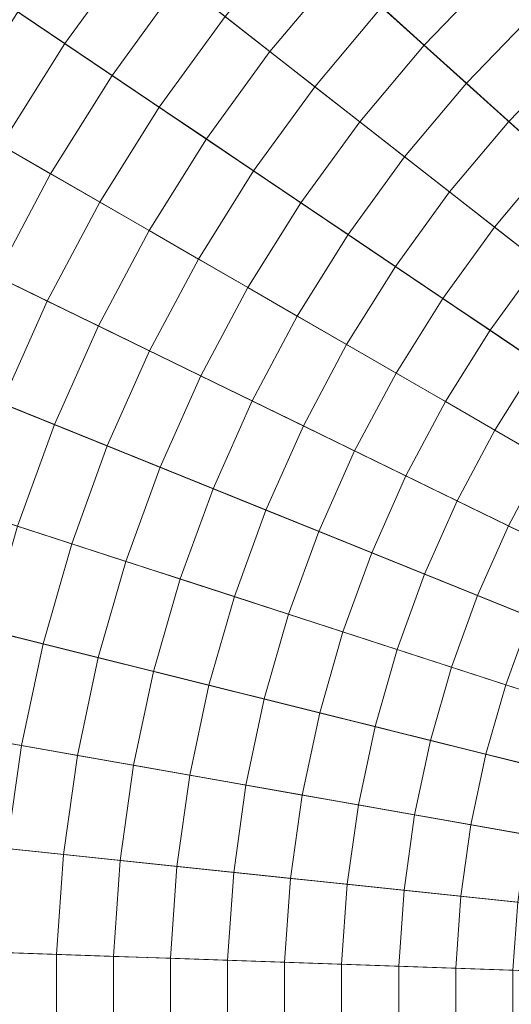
# Model space of a CAD drawing. Header units: centimetres. Extents: x -3.01 to 4.18, y -6.48 to 0.72.
# Tile 196 of 256: x -0.16 to 0.09, y -2.88 to -2.38. Entities that reach past the tile are written whole.
import ezdxf

# ---------------------------------------------------------------- set-up
doc = ezdxf.new("R2010")
doc.units = ezdxf.units.CM
doc.header["$LTSCALE"] = 2.54
doc.layers.add('Lucido design-1', color=7, linetype='Continuous')

# ---------------------------------------------------------------- blocks, each defined once
blk = doc.blocks.new('Gruppo-1')
at = {"color": 142, "linetype": 'Continuous', "lineweight": 9}
for points in [[(-0.1079, -2.16196, -14.60843), (-0.15636, -2.21215, -14.60843), (0.58636, -2.8809, -14.60843), (-0.1079, -2.16196, -14.60843)], [(0.58636, -2.8809, -13.70118), (-0.15636, -2.21215, -13.70118), (-0.1079, -2.16196, -13.70118), (0.58636, -2.8809, -13.70118)], [(-0.15636, -2.21215, -14.60843), (-0.2012, -2.26558, -14.60843), (0.58636, -2.8809, -14.60843), (-0.15636, -2.21215, -14.60843)], [(0.58636, -2.8809, -13.70118), (-0.2012, -2.26558, -13.70118), (-0.15636, -2.21215, -13.70118), (0.58636, -2.8809, -13.70118)], [(-0.2012, -2.26558, -14.60843), (-0.24221, -2.32202, -14.60843), (0.58636, -2.8809, -14.60843), (-0.2012, -2.26558, -14.60843)], [(0.58636, -2.8809, -13.70118), (-0.24221, -2.32202, -13.70118), (-0.2012, -2.26558, -13.70118), (0.58636, -2.8809, -13.70118)], [(-0.24221, -2.32202, -14.60843), (-0.27917, -2.38118, -14.60843), (0.58636, -2.8809, -14.60843), (-0.24221, -2.32202, -14.60843)], [(0.58636, -2.8809, -13.70118), (-0.27917, -2.38118, -13.70118), (-0.24221, -2.32202, -13.70118), (0.58636, -2.8809, -13.70118)], [(-0.27917, -2.38118, -14.60843), (-0.31193, -2.44277, -14.60843), (0.58636, -2.8809, -14.60843), (-0.27917, -2.38118, -14.60843)], [(0.58636, -2.8809, -13.70118), (-0.31193, -2.44277, -13.70118), (-0.27917, -2.38118, -13.70118), (0.58636, -2.8809, -13.70118)], [(-0.31193, -2.44277, -14.60843), (-0.3403, -2.5065, -14.60843), (0.58636, -2.8809, -14.60843), (-0.31193, -2.44277, -14.60843)], [(0.58636, -2.8809, -13.70118), (-0.3403, -2.5065, -13.70118), (-0.31193, -2.44277, -13.70118), (0.58636, -2.8809, -13.70118)], [(-0.3403, -2.5065, -14.60843), (-0.36416, -2.57206, -14.60843), (0.58636, -2.8809, -14.60843), (-0.3403, -2.5065, -14.60843)], [(0.58636, -2.8809, -13.70118), (-0.36416, -2.57206, -13.70118), (-0.3403, -2.5065, -13.70118), (0.58636, -2.8809, -13.70118)], [(-0.36416, -2.57206, -14.60843), (-0.38339, -2.63911, -14.60843), (0.58636, -2.8809, -14.60843), (-0.36416, -2.57206, -14.60843)], [(0.58636, -2.8809, -13.70118), (-0.38339, -2.63911, -13.70118), (-0.36416, -2.57206, -13.70118), (0.58636, -2.8809, -13.70118)], [(-0.38339, -2.63911, -14.60843), (-0.39789, -2.70735, -14.60843), (0.58636, -2.8809, -14.60843), (-0.38339, -2.63911, -14.60843)], [(0.58636, -2.8809, -13.70118), (-0.39789, -2.70735, -13.70118), (-0.38339, -2.63911, -13.70118), (0.58636, -2.8809, -13.70118)], [(-0.39789, -2.70735, -14.60843), (-0.4076, -2.77643, -14.60843), (0.58636, -2.8809, -14.60843), (-0.39789, -2.70735, -14.60843)], [(0.58636, -2.8809, -13.70118), (-0.4076, -2.77643, -13.70118), (-0.39789, -2.70735, -13.70118), (0.58636, -2.8809, -13.70118)], [(-0.4076, -2.77643, -14.60843), (-0.41246, -2.84602, -14.60843), (0.58636, -2.8809, -14.60843), (-0.4076, -2.77643, -14.60843)], [(0.58636, -2.8809, -13.70118), (-0.41246, -2.84602, -13.70118), (-0.4076, -2.77643, -13.70118), (0.58636, -2.8809, -13.70118)], [(-0.41246, -2.84602, -14.60843), (-0.41246, -2.91578, -14.60843), (0.58636, -2.8809, -14.60843), (-0.41246, -2.84602, -14.60843)], [(0.58636, -2.8809, -13.70118), (-0.41246, -2.91578, -13.70118), (-0.41246, -2.84602, -13.70118), (0.58636, -2.8809, -13.70118)]]:
    blk.add_polyline3d(points, dxfattribs=at)
for points in [[(0.33533, 0.70896, -13.70234), (0.08553, 0.68271, -13.70234), (0.58606, -2.87876, -13.70234), (0.58621, -2.87874, -13.70234)], [(0.08553, 0.68271, -13.70234), (-0.16184, 0.63909, -13.70234), (0.58591, -2.87878, -13.70234), (0.58606, -2.87876, -13.70234)], [(-0.16184, 0.63909, -13.70234), (-0.40555, 0.57832, -13.70234), (0.58577, -2.87882, -13.70234), (0.58591, -2.87878, -13.70234)], [(-0.40555, 0.57832, -13.70234), (-0.64444, 0.5007, -13.70234), (0.58562, -2.87887, -13.70234), (0.58577, -2.87882, -13.70234)], [(-0.64444, 0.5007, -13.70234), (-0.87733, 0.40661, -13.70234), (0.58548, -2.87892, -13.70234), (0.58562, -2.87887, -13.70234)], [(-0.87733, 0.40661, -13.70234), (-1.10309, 0.2965, -13.70234), (0.58535, -2.87899, -13.70234), (0.58548, -2.87892, -13.70234)], [(-1.10309, 0.2965, -13.70234), (-1.32062, 0.17091, -13.70234), (0.58522, -2.87906, -13.70234), (0.58535, -2.87899, -13.70234)], [(-1.32062, 0.17091, -13.70234), (-1.52886, 0.03045, -13.70234), (0.58509, -2.87915, -13.70234), (0.58522, -2.87906, -13.70234)], [(-1.52886, 0.03045, -13.70234), (-1.72679, -0.12419, -13.70234), (0.58497, -2.87924, -13.70234), (0.58509, -2.87915, -13.70234)], [(-1.72679, -0.12419, -13.70234), (-1.91345, -0.29226, -13.70234), (0.58486, -2.87934, -13.70234), (0.58497, -2.87924, -13.70234)], [(-1.91345, -0.29226, -13.70234), (-2.08794, -0.47295, -13.70234), (0.58475, -2.87945, -13.70234), (0.58486, -2.87934, -13.70234)], [(-2.08794, -0.47295, -13.70234), (-2.24939, -0.66536, -13.70234), (0.58466, -2.87957, -13.70234), (0.58475, -2.87945, -13.70234)], [(-2.24939, -0.66536, -13.70234), (-2.39704, -0.86857, -13.70234), (0.58457, -2.87969, -13.70234), (0.58466, -2.87957, -13.70234)], [(-2.39704, -0.86857, -13.70234), (-2.53014, -1.08159, -13.70234), (0.58449, -2.87982, -13.70234), (0.58457, -2.87969, -13.70234)], [(-2.53014, -1.08159, -13.70234), (-2.64806, -1.30336, -13.70234), (0.58442, -2.87995, -13.70234), (0.58449, -2.87982, -13.70234)], [(-2.64806, -1.30336, -13.70234), (-2.75023, -1.53283, -13.70234), (0.58436, -2.88009, -13.70234), (0.58442, -2.87995, -13.70234)], [(-2.75023, -1.53283, -13.70234), (-2.83614, -1.76886, -13.70234), (0.58431, -2.88023, -13.70234), (0.58436, -2.88009, -13.70234)], [(-2.83614, -1.76886, -13.70234), (-2.90537, -2.01031, -13.70234), (0.58426, -2.88038, -13.70234), (0.58431, -2.88023, -13.70234)], [(-2.90537, -2.01031, -13.70234), (-2.95759, -2.256, -13.70234), (0.58423, -2.88052, -13.70234), (0.58426, -2.88038, -13.70234)], [(-2.95759, -2.256, -13.70234), (-2.99255, -2.50474, -13.70234), (0.58421, -2.88067, -13.70234), (0.58423, -2.88052, -13.70234)], [(-0.10299, -2.34232, -12.65482), (-0.13888, -2.39172, -12.65482), (-0.16288, -2.37553, -12.65847), (-0.1258, -2.3245, -12.65847)], [(0.00085, -2.3537, -12.64447), (-0.0345, -2.39583, -12.64447), (-0.05734, -2.37798, -12.64782), (-0.02069, -2.33431, -12.64782)], [(0.07934, -2.35586, -12.63807), (0.04395, -2.39251, -12.63807), (0.0224, -2.3731, -12.64122), (0.05919, -2.335, -12.64122)], [(-0.08017, -2.36015, -12.65127), (-0.11487, -2.40791, -12.65127), (-0.13888, -2.39172, -12.65482), (-0.10299, -2.34232, -12.65482)], [(0.0224, -2.3731, -12.64122), (-0.01165, -2.41368, -12.64122), (-0.0345, -2.39583, -12.64447), (0.00085, -2.3537, -12.64447)], [(0.0995, -2.37674, -12.63502), (0.06551, -2.41193, -12.63502), (0.04395, -2.39251, -12.63807), (0.07934, -2.35586, -12.63807)], [(-0.05734, -2.37798, -12.64782), (-0.09085, -2.42411, -12.64782), (-0.11487, -2.40791, -12.65127), (-0.08017, -2.36015, -12.65127)], [(-0.13888, -2.39172, -12.65482), (-0.17124, -2.4435, -12.65482), (-0.1963, -2.42903, -12.65847), (-0.16288, -2.37553, -12.65847)], [(0.04395, -2.39251, -12.63807), (0.0112, -2.43154, -12.63807), (-0.01165, -2.41368, -12.64122), (0.0224, -2.3731, -12.64122)], [(-0.0345, -2.39583, -12.64447), (-0.06682, -2.44032, -12.64447), (-0.09085, -2.42411, -12.64782), (-0.05734, -2.37798, -12.64782)], [(0.11966, -2.39762, -12.63207), (0.08709, -2.43135, -12.63207), (0.06551, -2.41193, -12.63502), (0.0995, -2.37674, -12.63502)], [(-0.11487, -2.40791, -12.65127), (-0.14616, -2.45798, -12.65127), (-0.17124, -2.4435, -12.65482), (-0.13888, -2.39172, -12.65482)], [(-0.01165, -2.41368, -12.64122), (-0.04279, -2.45653, -12.64122), (-0.06682, -2.44032, -12.64447), (-0.0345, -2.39583, -12.64447)], [(0.06551, -2.41193, -12.63502), (0.03407, -2.4494, -12.63502), (0.0112, -2.43154, -12.63807), (0.04395, -2.39251, -12.63807)], [(0.13983, -2.4185, -12.62922), (0.10866, -2.45078, -12.62922), (0.08709, -2.43135, -12.63207), (0.11966, -2.39762, -12.63207)], [(-0.09085, -2.42411, -12.64782), (-0.12107, -2.47246, -12.64782), (-0.14616, -2.45798, -12.65127), (-0.11487, -2.40791, -12.65127)], [(0.0112, -2.43154, -12.63807), (-0.01874, -2.47275, -12.63807), (-0.04279, -2.45653, -12.64122), (-0.01165, -2.41368, -12.64122)], [(0.08709, -2.43135, -12.63207), (0.05694, -2.46727, -12.63207), (0.03407, -2.4494, -12.63502), (0.06551, -2.41193, -12.63502)], [(-0.06682, -2.44032, -12.64447), (-0.09597, -2.48696, -12.64447), (-0.12107, -2.47246, -12.64782), (-0.09085, -2.42411, -12.64782)], [(0.03407, -2.4494, -12.63502), (0.00531, -2.48898, -12.63502), (-0.01874, -2.47275, -12.63807), (0.0112, -2.43154, -12.63807)], [(0.10866, -2.45078, -12.62922), (0.07982, -2.48515, -12.62922), (0.05694, -2.46727, -12.63207), (0.08709, -2.43135, -12.63207)], [(-0.04279, -2.45653, -12.64122), (-0.07086, -2.50145, -12.64122), (-0.09597, -2.48696, -12.64447), (-0.06682, -2.44032, -12.64447)], [(-0.14616, -2.45798, -12.65127), (-0.17387, -2.51011, -12.65127), (-0.1999, -2.49741, -12.65482), (-0.17124, -2.4435, -12.65482)], [(0.05694, -2.46727, -12.63207), (0.02938, -2.50521, -12.63207), (0.00531, -2.48898, -12.63502), (0.03407, -2.4494, -12.63502)], [(0.13025, -2.47021, -12.62648), (0.10271, -2.50303, -12.62648), (0.07982, -2.48515, -12.62922), (0.10866, -2.45078, -12.62922)], [(-0.12107, -2.47246, -12.64782), (-0.14783, -2.52281, -12.64782), (-0.17387, -2.51011, -12.65127), (-0.14616, -2.45798, -12.65127)], [(-0.01874, -2.47275, -12.63807), (-0.04574, -2.51596, -12.63807), (-0.07086, -2.50145, -12.64122), (-0.04279, -2.45653, -12.64122)], [(0.07982, -2.48515, -12.62922), (0.05345, -2.52145, -12.62922), (0.02938, -2.50521, -12.63207), (0.05694, -2.46727, -12.63207)], [(-0.09597, -2.48696, -12.64447), (-0.12178, -2.53551, -12.64447), (-0.14783, -2.52281, -12.64782), (-0.12107, -2.47246, -12.64782)], [(0.00531, -2.48898, -12.63502), (-0.02061, -2.53046, -12.63502), (-0.04574, -2.51596, -12.63807), (-0.01874, -2.47275, -12.63807)], [(0.10271, -2.50303, -12.62648), (0.07753, -2.53769, -12.62648), (0.05345, -2.52145, -12.62922), (0.07982, -2.48515, -12.62922)], [(-0.07086, -2.50145, -12.64122), (-0.09572, -2.54822, -12.64122), (-0.12178, -2.53551, -12.64447), (-0.09597, -2.48696, -12.64447)], [(0.02938, -2.50521, -12.63207), (0.00453, -2.54498, -12.63207), (-0.02061, -2.53046, -12.63502), (0.00531, -2.48898, -12.63502)], [(-2.99255, -2.50474, -13.70234), (-3.01007, -2.75531, -13.70234), (0.5842, -2.88082, -13.70234), (0.58421, -2.88067, -13.70234)], [(-0.04574, -2.51596, -12.63807), (-0.06965, -2.56094, -12.63807), (-0.09572, -2.54822, -12.64122), (-0.07086, -2.50145, -12.64122)], [(0.05345, -2.52145, -12.62922), (0.02968, -2.5595, -12.62922), (0.00453, -2.54498, -12.63207), (0.02938, -2.50521, -12.63207)], [(0.12561, -2.52092, -12.62383), (0.10162, -2.55394, -12.62383), (0.07753, -2.53769, -12.62648), (0.10271, -2.50303, -12.62648)], [(-0.14783, -2.52281, -12.64782), (-0.17103, -2.57489, -12.64782), (-0.19789, -2.56404, -12.65127), (-0.17387, -2.51011, -12.65127)], [(-0.02061, -2.53046, -12.63502), (-0.04358, -2.57366, -12.63502), (-0.06965, -2.56094, -12.63807), (-0.04574, -2.51596, -12.63807)], [(-0.12178, -2.53551, -12.64447), (-0.14415, -2.58575, -12.64447), (-0.17103, -2.57489, -12.64782), (-0.14783, -2.52281, -12.64782)], [(0.07753, -2.53769, -12.62648), (0.05483, -2.57402, -12.62648), (0.02968, -2.5595, -12.62922), (0.05345, -2.52145, -12.62922)], [(0.00453, -2.54498, -12.63207), (-0.01749, -2.58638, -12.63207), (-0.04358, -2.57366, -12.63502), (-0.02061, -2.53046, -12.63502)], [(-0.09572, -2.54822, -12.64122), (-0.11727, -2.59661, -12.64122), (-0.14415, -2.58575, -12.64447), (-0.12178, -2.53551, -12.64447)], [(0.10162, -2.55394, -12.62383), (0.07999, -2.58855, -12.62383), (0.05483, -2.57402, -12.62648), (0.07753, -2.53769, -12.62648)], [(0.02968, -2.5595, -12.62922), (0.00861, -2.59911, -12.62922), (-0.01749, -2.58638, -12.63207), (0.00453, -2.54498, -12.63207)], [(-0.06965, -2.56094, -12.63807), (-0.09038, -2.60748, -12.63807), (-0.11727, -2.59661, -12.64122), (-0.09572, -2.54822, -12.64122)], [(0.12572, -2.57019, -12.62129), (0.10516, -2.60308, -12.62129), (0.07999, -2.58855, -12.62383), (0.10162, -2.55394, -12.62383)], [(-0.04358, -2.57366, -12.63502), (-0.06347, -2.61835, -12.63502), (-0.09038, -2.60748, -12.63807), (-0.06965, -2.56094, -12.63807)], [(0.05483, -2.57402, -12.62648), (0.03472, -2.61184, -12.62648), (0.00861, -2.59911, -12.62922), (0.02968, -2.5595, -12.62922)], [(-0.14415, -2.58575, -12.64447), (-0.16296, -2.63743, -12.64447), (-0.19053, -2.62847, -12.64782), (-0.17103, -2.57489, -12.64782)], [(-0.01749, -2.58638, -12.63207), (-0.03656, -2.62922, -12.63207), (-0.06347, -2.61835, -12.63502), (-0.04358, -2.57366, -12.63502)], [(0.07999, -2.58855, -12.62383), (0.06083, -2.62458, -12.62383), (0.03472, -2.61184, -12.62648), (0.05483, -2.57402, -12.62648)], [(-0.11727, -2.59661, -12.64122), (-0.13539, -2.64639, -12.64122), (-0.16296, -2.63743, -12.64447), (-0.14415, -2.58575, -12.64447)], [(0.00861, -2.59911, -12.62922), (-0.00964, -2.6401, -12.62922), (-0.03656, -2.62922, -12.63207), (-0.01749, -2.58638, -12.63207)], [(0.10516, -2.60308, -12.62129), (0.08696, -2.63732, -12.62129), (0.06083, -2.62458, -12.62383), (0.07999, -2.58855, -12.62383)], [(-0.09038, -2.60748, -12.63807), (-0.1078, -2.65535, -12.63807), (-0.13539, -2.64639, -12.64122), (-0.11727, -2.59661, -12.64122)], [(0.03472, -2.61184, -12.62648), (0.01729, -2.65098, -12.62648), (-0.00964, -2.6401, -12.62922), (0.00861, -2.59911, -12.62922)], [(0.13034, -2.61762, -12.61884), (0.11309, -2.65007, -12.61884), (0.08696, -2.63732, -12.62129), (0.10516, -2.60308, -12.62129)], [(-0.06347, -2.61835, -12.63502), (-0.0802, -2.66432, -12.63502), (-0.1078, -2.65535, -12.63807), (-0.09038, -2.60748, -12.63807)], [(0.06083, -2.62458, -12.62383), (0.04423, -2.66186, -12.62383), (0.01729, -2.65098, -12.62648), (0.03472, -2.61184, -12.62648)], [(-0.03656, -2.62922, -12.63207), (-0.0526, -2.67329, -12.63207), (-0.0802, -2.66432, -12.63502), (-0.06347, -2.61835, -12.63502)], [(0.08696, -2.63732, -12.62129), (0.07118, -2.67275, -12.62129), (0.04423, -2.66186, -12.62383), (0.06083, -2.62458, -12.62383)], [(-0.00964, -2.6401, -12.62922), (-0.02498, -2.68226, -12.62922), (-0.0526, -2.67329, -12.63207), (-0.03656, -2.62922, -12.63207)], [(-0.13539, -2.64639, -12.64122), (-0.14999, -2.69731, -12.64122), (-0.17812, -2.69029, -12.64447), (-0.16296, -2.63743, -12.64447)], [(0.01729, -2.65098, -12.62648), (0.00264, -2.69124, -12.62648), (-0.02498, -2.68226, -12.62922), (-0.00964, -2.6401, -12.62922)], [(0.11309, -2.65007, -12.61884), (0.09814, -2.68364, -12.61884), (0.07118, -2.67275, -12.62129), (0.08696, -2.63732, -12.62129)], [(-0.1078, -2.65535, -12.63807), (-0.12184, -2.70432, -12.63807), (-0.14999, -2.69731, -12.64122), (-0.13539, -2.64639, -12.64122)], [(0.04423, -2.66186, -12.62383), (0.03028, -2.70022, -12.62383), (0.00264, -2.69124, -12.62648), (0.01729, -2.65098, -12.62648)], [(-0.0802, -2.66432, -12.63502), (-0.09369, -2.71134, -12.63502), (-0.12184, -2.70432, -12.63807), (-0.1078, -2.65535, -12.63807)], [(-0.0526, -2.67329, -12.63207), (-0.06552, -2.71836, -12.63207), (-0.09369, -2.71134, -12.63502), (-0.0802, -2.66432, -12.63502)], [(0.07118, -2.67275, -12.62129), (0.05792, -2.7092, -12.62129), (0.03028, -2.70022, -12.62383), (0.04423, -2.66186, -12.62383)], [(-0.02498, -2.68226, -12.62922), (-0.03735, -2.72539, -12.62922), (-0.06552, -2.71836, -12.63207), (-0.0526, -2.67329, -12.63207)], [(0.09814, -2.68364, -12.61884), (0.08557, -2.71818, -12.61884), (0.05792, -2.7092, -12.62129), (0.07118, -2.67275, -12.62129)], [(0.00264, -2.69124, -12.62648), (-0.00917, -2.73242, -12.62648), (-0.03735, -2.72539, -12.62922), (-0.02498, -2.68226, -12.62922)], [(0.1251, -2.69454, -12.6165), (0.11323, -2.72717, -12.6165), (0.08557, -2.71818, -12.61884), (0.09814, -2.68364, -12.61884)], [(-0.14999, -2.69731, -12.64122), (-0.161, -2.74912, -12.64122), (-0.18955, -2.74408, -12.64447), (-0.17812, -2.69029, -12.64447)], [(0.03028, -2.70022, -12.62383), (0.01903, -2.73945, -12.62383), (-0.00917, -2.73242, -12.62648), (0.00264, -2.69124, -12.62648)], [(-0.12184, -2.70432, -12.63807), (-0.13243, -2.75416, -12.63807), (-0.161, -2.74912, -12.64122), (-0.14999, -2.69731, -12.64122)], [(0.05792, -2.7092, -12.62129), (0.04723, -2.74648, -12.62129), (0.01903, -2.73945, -12.62383), (0.03028, -2.70022, -12.62383)], [(-0.09369, -2.71134, -12.63502), (-0.10386, -2.75919, -12.63502), (-0.13243, -2.75416, -12.63807), (-0.12184, -2.70432, -12.63807)], [(-0.06552, -2.71836, -12.63207), (-0.07527, -2.76423, -12.63207), (-0.10386, -2.75919, -12.63502), (-0.09369, -2.71134, -12.63502)], [(0.08557, -2.71818, -12.61884), (0.07544, -2.75351, -12.61884), (0.04723, -2.74648, -12.62129), (0.05792, -2.7092, -12.62129)], [(-0.03735, -2.72539, -12.62922), (-0.04668, -2.76928, -12.62922), (-0.07527, -2.76423, -12.63207), (-0.06552, -2.71836, -12.63207)], [(0.11323, -2.72717, -12.6165), (0.10366, -2.76055, -12.6165), (0.07544, -2.75351, -12.61884), (0.08557, -2.71818, -12.61884)], [(-0.00917, -2.73242, -12.62648), (-0.01807, -2.77432, -12.62648), (-0.04668, -2.76928, -12.62922), (-0.03735, -2.72539, -12.62922)], [(0.01903, -2.73945, -12.62383), (0.01054, -2.77937, -12.62383), (-0.01807, -2.77432, -12.62648), (-0.00917, -2.73242, -12.62648)], [(0.04723, -2.74648, -12.62129), (0.03916, -2.78441, -12.62129), (0.01054, -2.77937, -12.62383), (0.01903, -2.73945, -12.62383)], [(-0.161, -2.74912, -12.64122), (-0.16837, -2.80157, -12.64122), (-0.19721, -2.79854, -12.64447), (-0.18955, -2.74408, -12.64447)], [(0.07544, -2.75351, -12.61884), (0.0678, -2.78946, -12.61884), (0.03916, -2.78441, -12.62129), (0.04723, -2.74648, -12.62129)], [(-0.13243, -2.75416, -12.63807), (-0.13953, -2.8046, -12.63807), (-0.16837, -2.80157, -12.64122), (-0.161, -2.74912, -12.64122)], [(-3.01007, -2.75531, -13.70234), (-3.01007, -3.00649, -13.70234), (0.5842, -2.88097, -13.70234), (0.5842, -2.88082, -13.70234)], [(-0.10386, -2.75919, -12.63502), (-0.11067, -2.80764, -12.63502), (-0.13953, -2.8046, -12.63807), (-0.13243, -2.75416, -12.63807)], [(0.10366, -2.76055, -12.6165), (0.09644, -2.79451, -12.6165), (0.0678, -2.78946, -12.61884), (0.07544, -2.75351, -12.61884)], [(-0.07527, -2.76423, -12.63207), (-0.0818, -2.81067, -12.63207), (-0.11067, -2.80764, -12.63502), (-0.10386, -2.75919, -12.63502)], [(-0.04668, -2.76928, -12.62922), (-0.05292, -2.81371, -12.62922), (-0.0818, -2.81067, -12.63207), (-0.07527, -2.76423, -12.63207)], [(-0.01807, -2.77432, -12.62648), (-0.02404, -2.81674, -12.62648), (-0.05292, -2.81371, -12.62922), (-0.04668, -2.76928, -12.62922)], [(0.01054, -2.77937, -12.62383), (0.00486, -2.81978, -12.62383), (-0.02404, -2.81674, -12.62648), (-0.01807, -2.77432, -12.62648)], [(0.03916, -2.78441, -12.62129), (0.03377, -2.82282, -12.62129), (0.00486, -2.81978, -12.62383), (0.01054, -2.77937, -12.62383)], [(0.0678, -2.78946, -12.61884), (0.06268, -2.82586, -12.61884), (0.03377, -2.82282, -12.62129), (0.03916, -2.78441, -12.62129)], [(0.09644, -2.79451, -12.6165), (0.0916, -2.8289, -12.6165), (0.06268, -2.82586, -12.61884), (0.0678, -2.78946, -12.61884)], [(-0.13953, -2.8046, -12.63807), (-0.14308, -2.85543, -12.63807), (-0.17207, -2.85441, -12.64122), (-0.16837, -2.80157, -12.64122)], [(-0.11067, -2.80764, -12.63502), (-0.11408, -2.85644, -12.63502), (-0.14308, -2.85543, -12.63807), (-0.13953, -2.8046, -12.63807)], [(-0.0818, -2.81067, -12.63207), (-0.08507, -2.85745, -12.63207), (-0.11408, -2.85644, -12.63502), (-0.11067, -2.80764, -12.63502)], [(-0.05292, -2.81371, -12.62922), (-0.05605, -2.85846, -12.62922), (-0.08507, -2.85745, -12.63207), (-0.0818, -2.81067, -12.63207)], [(-0.02404, -2.81674, -12.62648), (-0.02702, -2.85948, -12.62648), (-0.05605, -2.85846, -12.62922), (-0.05292, -2.81371, -12.62922)], [(0.00486, -2.81978, -12.62383), (0.00201, -2.86049, -12.62383), (-0.02702, -2.85948, -12.62648), (-0.02404, -2.81674, -12.62648)], [(0.03377, -2.82282, -12.62129), (0.03106, -2.86151, -12.62129), (0.00201, -2.86049, -12.62383), (0.00486, -2.81978, -12.62383)], [(0.06268, -2.82586, -12.61884), (0.06012, -2.86252, -12.61884), (0.03106, -2.86151, -12.62129), (0.03377, -2.82282, -12.62129)], [(0.0916, -2.8289, -12.6165), (0.08918, -2.86354, -12.6165), (0.06012, -2.86252, -12.61884), (0.06268, -2.82586, -12.61884)], [(-0.14308, -2.85543, -12.63807), (-0.14308, -2.90637, -12.63807), (-0.17207, -2.90738, -12.64122), (-0.17207, -2.85441, -12.64122)], [(-0.11408, -2.85644, -12.63502), (-0.11408, -2.90536, -12.63502), (-0.14308, -2.90637, -12.63807), (-0.14308, -2.85543, -12.63807)], [(-0.08507, -2.85745, -12.63207), (-0.08507, -2.90435, -12.63207), (-0.11408, -2.90536, -12.63502), (-0.11408, -2.85644, -12.63502)], [(-0.05605, -2.85846, -12.62922), (-0.05605, -2.90333, -12.62922), (-0.08507, -2.90435, -12.63207), (-0.08507, -2.85745, -12.63207)], [(-0.02702, -2.85948, -12.62648), (-0.02702, -2.90232, -12.62648), (-0.05605, -2.90333, -12.62922), (-0.05605, -2.85846, -12.62922)], [(0.00201, -2.86049, -12.62383), (0.00201, -2.9013, -12.62383), (-0.02702, -2.90232, -12.62648), (-0.02702, -2.85948, -12.62648)], [(0.03106, -2.86151, -12.62129), (0.03106, -2.90029, -12.62129), (0.00201, -2.9013, -12.62383), (0.00201, -2.86049, -12.62383)], [(0.06012, -2.86252, -12.61884), (0.06012, -2.89927, -12.61884), (0.03106, -2.90029, -12.62129), (0.03106, -2.86151, -12.62129)], [(0.08918, -2.86354, -12.6165), (0.08918, -2.89826, -12.6165), (0.06012, -2.89927, -12.61884), (0.06012, -2.86252, -12.61884)]]:
    blk.add_3dface(points, dxfattribs=at)

msp = doc.modelspace()

# ---------------------------------------------------------------- block references
at = {"layer": 'Lucido design-1', "color": 7}
msp.add_blockref('Gruppo-1', (0, 0), dxfattribs=at)

doc.saveas('drawing.dxf')
